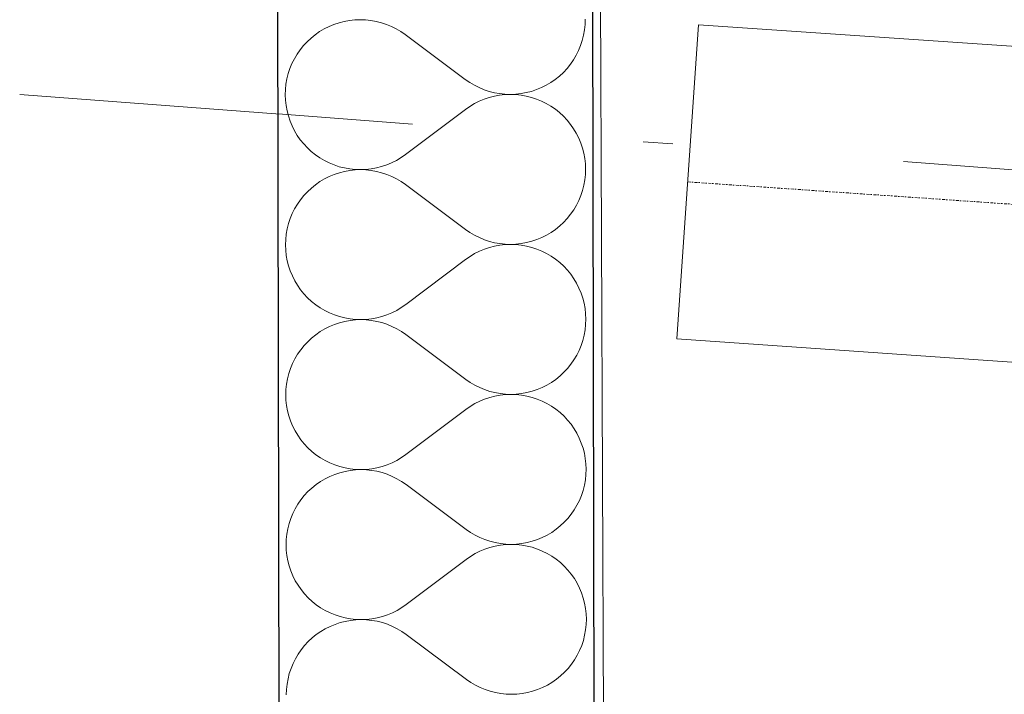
# Model space of a CAD drawing. Header units: millimetres. Extents: x -24674 to 2959, y -2716 to 20653.
# Tile 142 of 161: x -11276 to -10776, y 16666 to 17009. Entities that reach past the tile are written whole.
import ezdxf

# ---------------------------------------------------------------- set-up
doc = ezdxf.new("R2010")
doc.units = ezdxf.units.MM
doc.header["$MEASUREMENT"] = 0
for name, pattern in [('Wipeout_Contour', [1000, 0, -1000]), ('Čerchovaná', [450, 200, -117.5, 15, -117.5]), ('Čerchovaná S', [3.5, 1.5, -0.85, 0.3, -0.85])]:
    doc.linetypes.add(name, pattern=pattern)
for name, color, linetype in [('9._POHLED ZÁPADNÍ_1_Konstrukce - krov', 7, 'Continuous'), ('9._POHLED ZÁPADNÍ_1_Konstrukce - nosné', 7, 'Continuous'), ('9._POHLED ZÁPADNÍ_1_Nové_Konstrukce - nosné', 7, 'Continuous'), ('9._POHLED ZÁPADNÍ_1_Nové_Výplně - Povrchové', 7, 'Continuous'), ('9._POHLED ZÁPADNÍ_1_Nové_Výplně – Řezové', 7, 'Continuous'), ('9._POHLED ZÁPADNÍ_1_Výplně - Povrchové', 7, 'Continuous'), ('9._POHLED ZÁPADNÍ_1_VÝTAH VAR 1', 7, 'Continuous')]:
    doc.layers.add(name, color=color, linetype=linetype)

# ---------------------------------------------------------------- blocks, each defined once
blk = doc.blocks.new('*X21', base_point=(-27719.5, -6043.99))
at = {"layer": '9._POHLED ZÁPADNÍ_1_Nové_Výplně – Řezové', "color": 21, "linetype": 'Continuous', "lineweight": 20, "true_color": 0xffaaaa}
for p, q in [((-11118.77, 17005.45), (-11121.2, 17004.23)), ((-11116.26, 17006.5), (-11118.77, 17005.45)), ((-11113.68, 17007.36), (-11116.26, 17006.5)), ((-11111.04, 17008.04), (-11113.68, 17007.36)), ((-11108.37, 17008.52), (-11111.04, 17008.04)), ((-11105.66, 17008.82), (-11108.37, 17008.52)), ((-11102.94, 17008.92), (-11105.66, 17008.82)), ((-11100.22, 17008.82), (-11102.94, 17008.92)), ((-11097.52, 17008.53), (-11100.22, 17008.82)), ((-11094.84, 17008.05), (-11097.52, 17008.53)), ((-11092.2, 17007.38), (-11094.84, 17008.05)), ((-11089.62, 17006.53), (-11092.2, 17007.38)), ((-11087.11, 17005.49), (-11089.62, 17006.53)), ((-11084.67, 17004.27), (-11087.11, 17005.49)), ((-10989.06, 17003.69), (-10988.77, 17006.4)), ((-10988.77, 17006.4), (-10988.68, 17009.12)), ((-11125.77, 17001.29), (-11127.89, 16999.58)), ((-11123.54, 17002.84), (-11125.77, 17001.29)), ((-11121.2, 17004.23), (-11123.54, 17002.84)), ((-11082.33, 17002.89), (-11084.67, 17004.27)), ((-11080.1, 17001.34), (-11082.33, 17002.89)), ((-11049.58, 16978.53), (-11080.1, 17001.34)), ((-10990.21, 16998.38), (-10989.54, 17001.02)), ((-10989.54, 17001.02), (-10989.06, 17003.69)), ((-11131.73, 16995.72), (-11133.43, 16993.6)), ((-11129.88, 16997.72), (-11131.73, 16995.72)), ((-11127.89, 16999.58), (-11129.88, 16997.72)), ((-10992.1, 16993.28), (-10991.06, 16995.8)), ((-10991.06, 16995.8), (-10990.21, 16998.38)), ((-11134.98, 16991.37), (-11136.36, 16989.02)), ((-11133.43, 16993.6), (-11134.98, 16991.37)), ((-10994.7, 16988.5), (-10993.31, 16990.85)), ((-10993.31, 16990.85), (-10992.1, 16993.28)), ((-11137.58, 16986.59), (-11138.62, 16984.08)), ((-11136.36, 16989.02), (-11137.58, 16986.59)), ((-10997.95, 16984.15), (-10996.25, 16986.27)), ((-10996.25, 16986.27), (-10994.7, 16988.5)), ((-11139.47, 16981.49), (-11140.14, 16978.86)), ((-11138.62, 16984.08), (-11139.47, 16981.49)), ((-11003.91, 16978.59), (-11001.79, 16980.3)), ((-11001.79, 16980.3), (-10999.8, 16982.15)), ((-10999.8, 16982.15), (-10997.95, 16984.15)), ((-11140.62, 16976.18), (-11140.9, 16973.47)), ((-11140.14, 16978.86), (-11140.62, 16976.18)), ((-11049.58, 16978.53), (-11047.34, 16976.98)), ((-11047.34, 16976.98), (-11045, 16975.6)), ((-11045, 16975.6), (-11042.57, 16974.38)), ((-11010.91, 16974.42), (-11008.48, 16975.64)), ((-11008.48, 16975.64), (-11006.14, 16977.03)), ((-11006.14, 16977.03), (-11003.91, 16978.59)), ((-11140.9, 16973.47), (-11141, 16970.75)), ((-11141, 16970.75), (-11140.89, 16968.03)), ((-11042.57, 16974.38), (-11040.06, 16973.34)), ((-11040.06, 16973.34), (-11037.47, 16972.49)), ((-11037.47, 16972.49), (-11034.84, 16971.82)), ((-11034.83, 16970.06), (-11037.47, 16969.39)), ((-11034.84, 16971.82), (-11032.16, 16971.34)), ((-11032.16, 16970.55), (-11034.83, 16970.06)), ((-11032.16, 16971.34), (-11029.45, 16971.05)), ((-11029.45, 16970.85), (-11032.16, 16970.55)), ((-11029.45, 16971.05), (-11026.73, 16970.96)), ((-11026.73, 16970.96), (-11029.45, 16970.85)), ((-11026.73, 16970.96), (-11024.02, 16971.06)), ((-11024.02, 16970.86), (-11026.73, 16970.96)), ((-11024.02, 16971.06), (-11021.31, 16971.35)), ((-11021.31, 16970.58), (-11024.02, 16970.86)), ((-11021.31, 16971.35), (-11018.63, 16971.84)), ((-11018.63, 16970.1), (-11021.31, 16970.58)), ((-11018.63, 16971.84), (-11016, 16972.51)), ((-11015.99, 16969.44), (-11018.63, 16970.1)), ((-11016, 16972.51), (-11013.42, 16973.37)), ((-11013.42, 16973.37), (-11010.91, 16974.42)), ((-11140.89, 16968.03), (-11140.6, 16965.33)), ((-11140.6, 16965.33), (-11140.11, 16962.65)), ((-11047.32, 16964.85), (-11049.55, 16963.3)), ((-11044.99, 16966.25), (-11047.32, 16964.85)), ((-11042.56, 16967.47), (-11044.99, 16966.25)), ((-11040.05, 16968.52), (-11042.56, 16967.47)), ((-11037.47, 16969.39), (-11040.05, 16968.52)), ((-11013.41, 16968.58), (-11015.99, 16969.44)), ((-11010.89, 16967.55), (-11013.41, 16968.58)), ((-11008.46, 16966.34), (-11010.89, 16967.55)), ((-11006.12, 16964.95), (-11008.46, 16966.34)), ((-11003.88, 16963.41), (-11006.12, 16964.95)), ((-11140.11, 16962.65), (-11139.43, 16960.02)), ((-11139.43, 16960.02), (-11138.57, 16957.44)), ((-11049.55, 16963.3), (-11079.99, 16940.38)), ((-11001.76, 16961.7), (-11003.88, 16963.41)), ((-10999.76, 16959.85), (-11001.76, 16961.7)), ((-10997.9, 16957.87), (-10999.76, 16959.85)), ((-11138.57, 16957.44), (-11137.52, 16954.93)), ((-11137.52, 16954.93), (-11136.3, 16952.5)), ((-10996.19, 16955.75), (-10997.9, 16957.87)), ((-10994.64, 16953.52), (-10996.19, 16955.75)), ((-11136.3, 16952.5), (-11134.91, 16950.16)), ((-11134.91, 16950.16), (-11133.35, 16947.93)), ((-10993.24, 16951.18), (-10994.64, 16953.52)), ((-10992.02, 16948.75), (-10993.24, 16951.18)), ((-11133.35, 16947.93), (-11131.64, 16945.81)), ((-11131.64, 16945.81), (-11129.78, 16943.83)), ((-10990.97, 16946.24), (-10992.02, 16948.75)), ((-10990.11, 16943.66), (-10990.97, 16946.24)), ((-11129.78, 16943.83), (-11127.79, 16941.98)), ((-11127.79, 16941.98), (-11125.66, 16940.27)), ((-11125.66, 16940.27), (-11123.43, 16938.73)), ((-11082.22, 16938.83), (-11079.99, 16940.38)), ((-10989.43, 16941.03), (-10990.11, 16943.66)), ((-10988.94, 16938.35), (-10989.43, 16941.03)), ((-11123.43, 16938.73), (-11121.08, 16937.34)), ((-11121.08, 16937.34), (-11118.65, 16936.13)), ((-11118.65, 16936.13), (-11116.13, 16935.1)), ((-11116.13, 16935.1), (-11113.55, 16934.24)), ((-11092.08, 16934.3), (-11089.5, 16935.16)), ((-11089.5, 16935.16), (-11086.99, 16936.21)), ((-11086.99, 16936.21), (-11084.56, 16937.43)), ((-11084.56, 16937.43), (-11082.22, 16938.83)), ((-10988.65, 16935.65), (-10988.94, 16938.35)), ((-10988.55, 16932.93), (-10988.65, 16935.65)), ((-11116.12, 16930.31), (-11118.64, 16929.26)), ((-11113.54, 16931.17), (-11116.12, 16930.31)), ((-11113.55, 16934.24), (-11110.91, 16933.58)), ((-11110.91, 16931.84), (-11113.54, 16931.17)), ((-11110.91, 16933.58), (-11108.23, 16933.1)), ((-11108.23, 16932.33), (-11110.91, 16931.84)), ((-11108.23, 16933.1), (-11105.53, 16932.82)), ((-11105.53, 16932.62), (-11108.23, 16932.33)), ((-11105.53, 16932.82), (-11102.81, 16932.73)), ((-11102.81, 16932.73), (-11105.53, 16932.62)), ((-11102.81, 16932.73), (-11100.09, 16932.83)), ((-11100.09, 16932.63), (-11102.81, 16932.73)), ((-11100.09, 16932.83), (-11097.39, 16933.13)), ((-11097.38, 16932.34), (-11100.09, 16932.63)), ((-11097.39, 16933.13), (-11094.71, 16933.62)), ((-11094.71, 16931.86), (-11097.38, 16932.34)), ((-11094.71, 16933.62), (-11092.08, 16934.3)), ((-11092.07, 16931.19), (-11094.71, 16931.86)), ((-11089.49, 16930.34), (-11092.07, 16931.19)), ((-11086.97, 16929.3), (-11089.49, 16930.34)), ((-10988.93, 16927.5), (-10988.64, 16930.21)), ((-10988.64, 16930.21), (-10988.55, 16932.93)), ((-11125.64, 16925.09), (-11127.75, 16923.38)), ((-11123.4, 16926.65), (-11125.64, 16925.09)), ((-11121.07, 16928.04), (-11123.4, 16926.65)), ((-11118.64, 16929.26), (-11121.07, 16928.04)), ((-11084.54, 16928.08), (-11086.97, 16929.3)), ((-11082.2, 16926.7), (-11084.54, 16928.08)), ((-11079.96, 16925.15), (-11082.2, 16926.7)), ((-11049.45, 16902.34), (-11079.96, 16925.15)), ((-10990.07, 16922.19), (-10989.4, 16924.83)), ((-10989.4, 16924.83), (-10988.93, 16927.5)), ((-11129.74, 16921.53), (-11131.59, 16919.53)), ((-11127.75, 16923.38), (-11129.74, 16921.53)), ((-10990.93, 16919.61), (-10990.07, 16922.19)), ((-11134.84, 16915.18), (-11136.23, 16912.83)), ((-11133.3, 16917.41), (-11134.84, 16915.18)), ((-11131.59, 16919.53), (-11133.3, 16917.41)), ((-10993.18, 16914.66), (-10991.96, 16917.09)), ((-10991.96, 16917.09), (-10990.93, 16919.61)), ((-11137.44, 16910.4), (-11138.48, 16907.88)), ((-11136.23, 16912.83), (-11137.44, 16910.4)), ((-10997.82, 16907.96), (-10996.11, 16910.08)), ((-10996.11, 16910.08), (-10994.56, 16912.31)), ((-10994.56, 16912.31), (-10993.18, 16914.66)), ((-11139.34, 16905.3), (-11140, 16902.66)), ((-11138.48, 16907.88), (-11139.34, 16905.3)), ((-11001.65, 16904.11), (-10999.67, 16905.96)), ((-10999.67, 16905.96), (-10997.82, 16907.96)), ((-11140.48, 16899.99), (-11140.77, 16897.28)), ((-11140, 16902.66), (-11140.48, 16899.99)), ((-11049.45, 16902.34), (-11047.21, 16900.79)), ((-11047.21, 16900.79), (-11044.87, 16899.41)), ((-11008.34, 16899.45), (-11006, 16900.84)), ((-11006, 16900.84), (-11003.77, 16902.4)), ((-11003.77, 16902.4), (-11001.65, 16904.11)), ((-11140.77, 16897.28), (-11140.86, 16894.56)), ((-11044.87, 16899.41), (-11042.43, 16898.19)), ((-11042.43, 16898.19), (-11039.92, 16897.15)), ((-11039.92, 16897.15), (-11037.34, 16896.3)), ((-11037.34, 16896.3), (-11034.7, 16895.63)), ((-11034.7, 16895.63), (-11032.02, 16895.15)), ((-11032.02, 16895.15), (-11029.32, 16894.86)), ((-11029.32, 16894.86), (-11026.6, 16894.76)), ((-11026.6, 16894.76), (-11023.88, 16894.87)), ((-11023.88, 16894.87), (-11021.18, 16895.16)), ((-11021.18, 16895.16), (-11018.5, 16895.65)), ((-11018.5, 16895.65), (-11015.86, 16896.32)), ((-11015.86, 16896.32), (-11013.28, 16897.18)), ((-11013.28, 16897.18), (-11010.77, 16898.23)), ((-11010.77, 16898.23), (-11008.34, 16899.45)), ((-11140.86, 16894.56), (-11140.76, 16891.84)), ((-11140.76, 16891.84), (-11140.46, 16889.14)), ((-11044.85, 16890.06), (-11047.19, 16888.66)), ((-11042.42, 16891.28), (-11044.85, 16890.06)), ((-11039.91, 16892.33), (-11042.42, 16891.28)), ((-11037.33, 16893.19), (-11039.91, 16892.33)), ((-11034.7, 16893.87), (-11037.33, 16893.19)), ((-11032.02, 16894.36), (-11034.7, 16893.87)), ((-11029.32, 16894.66), (-11032.02, 16894.36)), ((-11026.6, 16894.76), (-11029.32, 16894.66)), ((-11023.88, 16894.67), (-11026.6, 16894.76)), ((-11021.17, 16894.39), (-11023.88, 16894.67)), ((-11018.5, 16893.91), (-11021.17, 16894.39)), ((-11015.86, 16893.25), (-11018.5, 16893.91)), ((-11013.28, 16892.39), (-11015.86, 16893.25)), ((-11010.76, 16891.36), (-11013.28, 16892.39)), ((-11008.32, 16890.15), (-11010.76, 16891.36)), ((-11005.98, 16888.76), (-11008.32, 16890.15)), ((-11140.46, 16889.14), (-11139.97, 16886.46)), ((-11139.97, 16886.46), (-11139.3, 16883.83)), ((-11049.42, 16887.11), (-11079.85, 16864.19)), ((-11047.19, 16888.66), (-11049.42, 16887.11)), ((-11003.74, 16887.22), (-11005.98, 16888.76)), ((-11001.62, 16885.51), (-11003.74, 16887.22)), ((-10999.63, 16883.66), (-11001.62, 16885.51)), ((-11139.3, 16883.83), (-11138.43, 16881.25)), ((-11138.43, 16881.25), (-11137.39, 16878.74)), ((-10997.77, 16881.68), (-10999.63, 16883.66)), ((-10996.06, 16879.56), (-10997.77, 16881.68)), ((-11137.39, 16878.74), (-11136.16, 16876.31)), ((-11136.16, 16876.31), (-11134.77, 16873.97)), ((-10994.5, 16877.33), (-10996.06, 16879.56)), ((-10993.11, 16874.99), (-10994.5, 16877.33)), ((-10991.89, 16872.56), (-10993.11, 16874.99)), ((-11134.77, 16873.97), (-11133.22, 16871.74)), ((-11133.22, 16871.74), (-11131.5, 16869.62)), ((-10990.84, 16870.05), (-10991.89, 16872.56)), ((-10989.98, 16867.47), (-10990.84, 16870.05)), ((-11131.5, 16869.62), (-11129.65, 16867.64)), ((-11129.65, 16867.64), (-11127.65, 16865.79)), ((-11127.65, 16865.79), (-11125.53, 16864.08)), ((-10989.3, 16864.84), (-10989.98, 16867.47)), ((-10988.81, 16862.16), (-10989.3, 16864.84)), ((-11125.53, 16864.08), (-11123.29, 16862.54)), ((-11123.29, 16862.54), (-11120.95, 16861.15)), ((-11120.95, 16861.15), (-11118.51, 16859.94)), ((-11118.51, 16859.94), (-11116, 16858.91)), ((-11089.36, 16858.97), (-11086.85, 16860.02)), ((-11086.85, 16860.02), (-11084.42, 16861.24)), ((-11084.42, 16861.24), (-11082.08, 16862.64)), ((-11082.08, 16862.64), (-11079.85, 16864.19)), ((-10988.51, 16859.46), (-10988.81, 16862.16)), ((-11116, 16858.91), (-11113.41, 16858.05)), ((-11113.41, 16854.98), (-11115.99, 16854.12)), ((-11113.41, 16858.05), (-11110.78, 16857.39)), ((-11110.77, 16855.65), (-11113.41, 16854.98)), ((-11110.78, 16857.39), (-11108.1, 16856.91)), ((-11108.1, 16856.14), (-11110.77, 16855.65)), ((-11108.1, 16856.91), (-11105.39, 16856.63)), ((-11105.39, 16856.43), (-11108.1, 16856.14)), ((-11105.39, 16856.63), (-11102.67, 16856.53)), ((-11102.67, 16856.53), (-11105.39, 16856.43)), ((-11102.67, 16856.53), (-11099.95, 16856.64)), ((-11099.95, 16856.44), (-11102.67, 16856.53)), ((-11099.95, 16856.64), (-11097.25, 16856.94)), ((-11097.25, 16856.15), (-11099.95, 16856.44)), ((-11097.25, 16856.94), (-11094.57, 16857.43)), ((-11094.57, 16855.67), (-11097.25, 16856.15)), ((-11094.57, 16857.43), (-11091.94, 16858.11)), ((-11091.93, 16855), (-11094.57, 16855.67)), ((-11091.94, 16858.11), (-11089.36, 16858.97)), ((-11089.35, 16854.15), (-11091.93, 16855)), ((-10988.41, 16856.74), (-10988.51, 16859.46)), ((-10988.5, 16854.02), (-10988.41, 16856.74)), ((-11123.27, 16850.46), (-11125.5, 16848.9)), ((-11120.93, 16851.85), (-11123.27, 16850.46)), ((-11118.5, 16853.07), (-11120.93, 16851.85)), ((-11115.99, 16854.12), (-11118.5, 16853.07)), ((-11086.84, 16853.11), (-11089.35, 16854.15)), ((-11084.4, 16851.89), (-11086.84, 16853.11)), ((-11082.06, 16850.51), (-11084.4, 16851.89)), ((-11079.83, 16848.96), (-11082.06, 16850.51)), ((-10989.27, 16848.63), (-10988.79, 16851.31)), ((-10988.79, 16851.31), (-10988.5, 16854.02)), ((-11129.61, 16845.34), (-11131.46, 16843.34)), ((-11127.62, 16847.19), (-11129.61, 16845.34)), ((-11125.5, 16848.9), (-11127.62, 16847.19)), ((-11049.31, 16826.15), (-11079.83, 16848.96)), ((-10990.79, 16843.42), (-10989.94, 16846)), ((-10989.94, 16846), (-10989.27, 16848.63)), ((-11133.16, 16841.22), (-11134.71, 16838.99)), ((-11131.46, 16843.34), (-11133.16, 16841.22)), ((-10993.04, 16838.47), (-10991.83, 16840.9)), ((-10991.83, 16840.9), (-10990.79, 16843.42)), ((-11136.09, 16836.64), (-11137.31, 16834.21)), ((-11134.71, 16838.99), (-11136.09, 16836.64)), ((-10995.98, 16833.89), (-10994.43, 16836.12)), ((-10994.43, 16836.12), (-10993.04, 16838.47)), ((-11138.35, 16831.69), (-11139.2, 16829.11)), ((-11137.31, 16834.21), (-11138.35, 16831.69)), ((-10999.53, 16829.77), (-10997.68, 16831.77)), ((-10997.68, 16831.77), (-10995.98, 16833.89)), ((-11139.87, 16826.47), (-11140.35, 16823.8)), ((-11139.2, 16829.11), (-11139.87, 16826.47)), ((-11049.31, 16826.15), (-11047.07, 16824.6)), ((-11005.87, 16824.65), (-11003.64, 16826.2)), ((-11003.64, 16826.2), (-11001.52, 16827.91)), ((-11001.52, 16827.91), (-10999.53, 16829.77)), ((-11140.63, 16821.09), (-11140.73, 16818.37)), ((-11140.35, 16823.8), (-11140.63, 16821.09)), ((-11047.07, 16824.6), (-11044.73, 16823.22)), ((-11044.73, 16823.22), (-11042.3, 16822)), ((-11042.3, 16822), (-11039.79, 16820.96)), ((-11039.79, 16820.96), (-11037.2, 16820.11)), ((-11037.2, 16820.11), (-11034.57, 16819.44)), ((-11018.36, 16819.46), (-11015.73, 16820.13)), ((-11015.73, 16820.13), (-11013.15, 16820.99)), ((-11013.15, 16820.99), (-11010.64, 16822.04)), ((-11010.64, 16822.04), (-11008.21, 16823.26)), ((-11008.21, 16823.26), (-11005.87, 16824.65)), ((-11140.73, 16818.37), (-11140.62, 16815.65)), ((-11140.62, 16815.65), (-11140.33, 16812.95)), ((-11042.29, 16815.09), (-11044.72, 16813.87)), ((-11039.78, 16816.14), (-11042.29, 16815.09)), ((-11037.2, 16817), (-11039.78, 16816.14)), ((-11034.56, 16817.68), (-11037.2, 16817)), ((-11034.57, 16819.44), (-11031.89, 16818.96)), ((-11031.89, 16818.17), (-11034.56, 16817.68)), ((-11031.89, 16818.96), (-11029.18, 16818.67)), ((-11029.18, 16818.47), (-11031.89, 16818.17)), ((-11029.18, 16818.67), (-11026.46, 16818.57)), ((-11026.46, 16818.57), (-11029.18, 16818.47)), ((-11026.46, 16818.57), (-11023.75, 16818.67)), ((-11023.75, 16818.48), (-11026.46, 16818.57)), ((-11023.75, 16818.67), (-11021.04, 16818.97)), ((-11021.04, 16818.2), (-11023.75, 16818.48)), ((-11021.04, 16818.97), (-11018.36, 16819.46)), ((-11018.36, 16817.72), (-11021.04, 16818.2)), ((-11015.72, 16817.06), (-11018.36, 16817.72)), ((-11013.14, 16816.2), (-11015.72, 16817.06)), ((-11010.62, 16815.17), (-11013.14, 16816.2)), ((-11008.19, 16813.96), (-11010.62, 16815.17)), ((-11140.33, 16812.95), (-11139.84, 16810.27)), ((-11139.84, 16810.27), (-11139.16, 16807.64)), ((-11049.28, 16810.92), (-11079.72, 16788)), ((-11047.05, 16812.47), (-11049.28, 16810.92)), ((-11044.72, 16813.87), (-11047.05, 16812.47)), ((-11005.85, 16812.57), (-11008.19, 16813.96)), ((-11003.61, 16811.03), (-11005.85, 16812.57)), ((-11001.49, 16809.32), (-11003.61, 16811.03)), ((-11139.16, 16807.64), (-11138.3, 16805.06)), ((-11138.3, 16805.06), (-11137.25, 16802.55)), ((-10999.49, 16807.47), (-11001.49, 16809.32)), ((-10997.63, 16805.49), (-10999.49, 16807.47)), ((-10995.92, 16803.37), (-10997.63, 16805.49)), ((-11137.25, 16802.55), (-11136.03, 16800.12)), ((-11136.03, 16800.12), (-11134.64, 16797.78)), ((-10994.37, 16801.14), (-10995.92, 16803.37)), ((-10992.97, 16798.8), (-10994.37, 16801.14)), ((-11134.64, 16797.78), (-11133.08, 16795.55)), ((-11133.08, 16795.55), (-11131.37, 16793.43)), ((-10991.75, 16796.37), (-10992.97, 16798.8)), ((-10990.7, 16793.86), (-10991.75, 16796.37)), ((-11131.37, 16793.43), (-11129.51, 16791.45)), ((-11129.51, 16791.45), (-11127.52, 16789.6)), ((-10989.84, 16791.28), (-10990.7, 16793.86)), ((-10989.16, 16788.65), (-10989.84, 16791.28)), ((-11127.52, 16789.6), (-11125.39, 16787.89)), ((-11125.39, 16787.89), (-11123.16, 16786.35)), ((-11123.16, 16786.35), (-11120.81, 16784.96)), ((-11120.81, 16784.96), (-11118.38, 16783.75)), ((-11086.72, 16783.83), (-11084.29, 16785.05)), ((-11084.29, 16785.05), (-11081.95, 16786.45)), ((-11081.95, 16786.45), (-11079.72, 16788)), ((-10988.67, 16785.97), (-10989.16, 16788.65)), ((-10988.38, 16783.27), (-10988.67, 16785.97)), ((-11118.38, 16783.75), (-11115.86, 16782.72)), ((-11115.86, 16782.72), (-11113.28, 16781.86)), ((-11113.28, 16781.86), (-11110.64, 16781.2)), ((-11110.64, 16781.2), (-11107.96, 16780.72)), ((-11107.96, 16779.95), (-11110.64, 16779.46)), ((-11107.96, 16780.72), (-11105.26, 16780.44)), ((-11105.26, 16780.24), (-11107.96, 16779.95)), ((-11105.26, 16780.44), (-11102.54, 16780.34)), ((-11102.54, 16780.34), (-11105.26, 16780.24)), ((-11102.54, 16780.34), (-11099.82, 16780.45)), ((-11099.82, 16780.25), (-11102.54, 16780.34)), ((-11099.82, 16780.45), (-11097.12, 16780.75)), ((-11097.11, 16779.96), (-11099.82, 16780.25)), ((-11097.12, 16780.75), (-11094.44, 16781.24)), ((-11094.44, 16779.48), (-11097.11, 16779.96)), ((-11094.44, 16781.24), (-11091.81, 16781.91)), ((-11091.81, 16781.91), (-11089.23, 16782.78)), ((-11089.23, 16782.78), (-11086.72, 16783.83)), ((-10988.28, 16780.55), (-10988.38, 16783.27)), ((-10988.37, 16777.83), (-10988.28, 16780.55)), ((-11120.8, 16775.66), (-11123.13, 16774.27)), ((-11118.37, 16776.88), (-11120.8, 16775.66)), ((-11115.85, 16777.93), (-11118.37, 16776.88)), ((-11113.27, 16778.79), (-11115.85, 16777.93)), ((-11110.64, 16779.46), (-11113.27, 16778.79)), ((-11091.8, 16778.81), (-11094.44, 16779.48)), ((-11089.22, 16777.96), (-11091.8, 16778.81)), ((-11086.7, 16776.92), (-11089.22, 16777.96)), ((-11084.27, 16775.7), (-11086.7, 16776.92)), ((-11081.93, 16774.32), (-11084.27, 16775.7)), ((-10989.13, 16772.44), (-10988.66, 16775.12)), ((-10988.66, 16775.12), (-10988.37, 16777.83)), ((-11127.48, 16771), (-11129.47, 16769.15)), ((-11125.37, 16772.71), (-11127.48, 16771)), ((-11123.13, 16774.27), (-11125.37, 16772.71)), ((-11079.69, 16772.77), (-11081.93, 16774.32)), ((-11049.18, 16749.96), (-11079.69, 16772.77)), ((-10990.66, 16767.22), (-10989.8, 16769.81)), ((-10989.8, 16769.81), (-10989.13, 16772.44)), ((-11133.03, 16765.03), (-11134.57, 16762.8)), ((-11131.32, 16767.15), (-11133.03, 16765.03)), ((-11129.47, 16769.15), (-11131.32, 16767.15)), ((-10991.69, 16764.71), (-10990.66, 16767.22)), ((-11135.96, 16760.45), (-11137.17, 16758.02)), ((-11134.57, 16762.8), (-11135.96, 16760.45)), ((-10995.84, 16757.7), (-10994.29, 16759.93)), ((-10994.29, 16759.93), (-10992.91, 16762.27)), ((-10992.91, 16762.27), (-10991.69, 16764.71)), ((-11138.21, 16755.5), (-11139.06, 16752.92)), ((-11137.17, 16758.02), (-11138.21, 16755.5)), ((-10999.4, 16753.58), (-10997.54, 16755.58)), ((-10997.54, 16755.58), (-10995.84, 16757.7)), ((-11139.73, 16750.28), (-11140.21, 16747.61)), ((-11139.06, 16752.92), (-11139.73, 16750.28)), ((-11049.18, 16749.96), (-11046.94, 16748.41)), ((-11005.73, 16748.46), (-11003.5, 16750.01)), ((-11003.5, 16750.01), (-11001.38, 16751.72)), ((-11001.38, 16751.72), (-10999.4, 16753.58)), ((-11140.5, 16744.9), (-11140.59, 16742.18)), ((-11140.21, 16747.61), (-11140.5, 16744.9)), ((-11046.94, 16748.41), (-11044.6, 16747.03)), ((-11044.6, 16747.03), (-11042.16, 16745.81)), ((-11042.16, 16745.81), (-11039.65, 16744.77)), ((-11013.01, 16744.8), (-11010.5, 16745.85)), ((-11010.5, 16745.85), (-11008.07, 16747.07)), ((-11008.07, 16747.07), (-11005.73, 16748.46)), ((-11140.59, 16742.18), (-11140.49, 16739.46)), ((-11039.64, 16739.95), (-11042.15, 16738.9)), ((-11039.65, 16744.77), (-11037.07, 16743.92)), ((-11037.06, 16740.81), (-11039.64, 16739.95)), ((-11037.07, 16743.92), (-11034.43, 16743.25)), ((-11034.43, 16741.49), (-11037.06, 16740.81)), ((-11034.43, 16743.25), (-11031.75, 16742.77)), ((-11031.75, 16741.98), (-11034.43, 16741.49)), ((-11031.75, 16742.77), (-11029.05, 16742.48)), ((-11029.05, 16742.28), (-11031.75, 16741.98)), ((-11029.05, 16742.48), (-11026.33, 16742.38)), ((-11026.33, 16742.38), (-11029.05, 16742.28)), ((-11026.33, 16742.38), (-11023.61, 16742.48)), ((-11023.61, 16742.29), (-11026.33, 16742.38)), ((-11023.61, 16742.48), (-11020.91, 16742.78)), ((-11020.9, 16742.01), (-11023.61, 16742.29)), ((-11020.91, 16742.78), (-11018.23, 16743.26)), ((-11018.23, 16741.53), (-11020.9, 16742.01)), ((-11018.23, 16743.26), (-11015.59, 16743.94)), ((-11015.59, 16740.87), (-11018.23, 16741.53)), ((-11015.59, 16743.94), (-11013.01, 16744.8)), ((-11013.01, 16740.01), (-11015.59, 16740.87)), ((-11010.49, 16738.98), (-11013.01, 16740.01)), ((-11140.49, 16739.46), (-11140.19, 16736.76)), ((-11140.19, 16736.76), (-11139.7, 16734.08)), ((-11046.92, 16736.28), (-11049.15, 16734.72)), ((-11044.58, 16737.68), (-11046.92, 16736.28)), ((-11042.15, 16738.9), (-11044.58, 16737.68)), ((-11008.05, 16737.76), (-11010.49, 16738.98)), ((-11005.71, 16736.38), (-11008.05, 16737.76)), ((-11003.47, 16734.83), (-11005.71, 16736.38)), ((-11001.35, 16733.13), (-11003.47, 16734.83)), ((-11139.7, 16734.08), (-11139.03, 16731.45)), ((-11139.03, 16731.45), (-11138.16, 16728.87)), ((-11049.15, 16734.72), (-11079.58, 16711.81)), ((-10999.36, 16731.28), (-11001.35, 16733.13)), ((-10997.5, 16729.3), (-10999.36, 16731.28)), ((-11138.16, 16728.87), (-11137.12, 16726.36)), ((-11137.12, 16726.36), (-11135.89, 16723.93)), ((-10995.79, 16727.18), (-10997.5, 16729.3)), ((-10994.23, 16724.95), (-10995.79, 16727.18)), ((-10992.84, 16722.61), (-10994.23, 16724.95)), ((-11135.89, 16723.93), (-11134.5, 16721.59)), ((-11134.5, 16721.59), (-11132.95, 16719.36)), ((-10991.62, 16720.18), (-10992.84, 16722.61)), ((-10990.57, 16717.67), (-10991.62, 16720.18)), ((-11132.95, 16719.36), (-11131.23, 16717.24)), ((-11131.23, 16717.24), (-11129.38, 16715.26)), ((-11129.38, 16715.26), (-11127.38, 16713.41)), ((-10989.71, 16715.09), (-10990.57, 16717.67)), ((-10989.03, 16712.46), (-10989.71, 16715.09)), ((-11127.38, 16713.41), (-11125.26, 16711.7)), ((-11125.26, 16711.7), (-11123.02, 16710.16)), ((-11123.02, 16710.16), (-11120.68, 16708.77)), ((-11084.15, 16708.86), (-11081.81, 16710.26)), ((-11081.81, 16710.26), (-11079.58, 16711.81)), ((-10988.54, 16709.78), (-10989.03, 16712.46)), ((-11120.68, 16708.77), (-11118.24, 16707.56)), ((-11118.24, 16707.56), (-11115.73, 16706.53)), ((-11115.73, 16706.53), (-11113.14, 16705.67)), ((-11113.14, 16705.67), (-11110.51, 16705.01)), ((-11110.51, 16705.01), (-11107.83, 16704.53)), ((-11096.98, 16704.56), (-11094.3, 16705.04)), ((-11094.3, 16705.04), (-11091.67, 16705.72)), ((-11091.67, 16705.72), (-11089.09, 16706.59)), ((-11089.09, 16706.59), (-11086.58, 16707.64)), ((-11086.58, 16707.64), (-11084.15, 16708.86)), ((-10988.24, 16707.08), (-10988.54, 16709.78)), ((-10988.14, 16704.36), (-10988.24, 16707.08)), ((-11118.23, 16700.69), (-11120.66, 16699.47)), ((-11115.72, 16701.74), (-11118.23, 16700.69)), ((-11113.14, 16702.6), (-11115.72, 16701.74)), ((-11110.5, 16703.27), (-11113.14, 16702.6)), ((-11107.83, 16703.76), (-11110.5, 16703.27)), ((-11107.83, 16704.53), (-11105.12, 16704.24)), ((-11105.12, 16704.05), (-11107.83, 16703.76)), ((-11105.12, 16704.24), (-11102.4, 16704.15)), ((-11102.4, 16704.15), (-11105.12, 16704.05)), ((-11102.4, 16704.15), (-11099.68, 16704.26)), ((-11099.68, 16704.06), (-11102.4, 16704.15)), ((-11099.68, 16704.26), (-11096.98, 16704.56)), ((-11096.98, 16703.77), (-11099.68, 16704.06)), ((-11094.3, 16703.29), (-11096.98, 16703.77)), ((-11091.66, 16702.62), (-11094.3, 16703.29)), ((-11089.08, 16701.77), (-11091.66, 16702.62)), ((-11086.57, 16700.73), (-11089.08, 16701.77)), ((-11084.13, 16699.51), (-11086.57, 16700.73)), ((-10988.52, 16698.93), (-10988.23, 16701.64)), ((-10988.23, 16701.64), (-10988.14, 16704.36)), ((-11125.23, 16696.52), (-11127.35, 16694.81)), ((-11123, 16698.08), (-11125.23, 16696.52)), ((-11120.66, 16699.47), (-11123, 16698.08)), ((-11081.79, 16698.13), (-11084.13, 16699.51)), ((-11079.56, 16696.58), (-11081.79, 16698.13)), ((-11049.04, 16673.77), (-11079.56, 16696.58)), ((-10989.67, 16693.62), (-10989, 16696.25)), ((-10989, 16696.25), (-10988.52, 16698.93)), ((-11131.19, 16690.96), (-11132.89, 16688.84)), ((-11129.34, 16692.96), (-11131.19, 16690.96)), ((-11127.35, 16694.81), (-11129.34, 16692.96)), ((-10991.56, 16688.52), (-10990.52, 16691.03)), ((-10990.52, 16691.03), (-10989.67, 16693.62)), ((-11134.44, 16686.61), (-11135.82, 16684.26)), ((-11132.89, 16688.84), (-11134.44, 16686.61)), ((-10994.16, 16683.74), (-10992.77, 16686.08)), ((-10992.77, 16686.08), (-10991.56, 16688.52)), ((-11137.04, 16681.83), (-11138.07, 16679.31)), ((-11135.82, 16684.26), (-11137.04, 16681.83)), ((-10997.41, 16679.38), (-10995.71, 16681.51)), ((-10995.71, 16681.51), (-10994.16, 16683.74)), ((-11138.93, 16676.73), (-11139.6, 16674.09)), ((-11138.07, 16679.31), (-11138.93, 16676.73)), ((-11003.37, 16673.82), (-11001.25, 16675.53)), ((-11001.25, 16675.53), (-10999.26, 16677.39)), ((-10999.26, 16677.39), (-10997.41, 16679.38)), ((-11140.08, 16671.42), (-11140.36, 16668.71)), ((-11139.6, 16674.09), (-11140.08, 16671.42)), ((-11049.04, 16673.77), (-11046.8, 16672.22)), ((-11046.8, 16672.22), (-11044.46, 16670.84)), ((-11044.46, 16670.84), (-11042.03, 16669.62)), ((-11010.37, 16669.66), (-11007.94, 16670.88)), ((-11007.94, 16670.88), (-11005.6, 16672.27)), ((-11005.6, 16672.27), (-11003.37, 16673.82)), ((-11140.36, 16668.71), (-11140.46, 16665.99)), ((-11042.03, 16669.62), (-11039.51, 16668.58)), ((-11039.51, 16668.58), (-11036.93, 16667.73)), ((-11036.93, 16667.73), (-11034.3, 16667.06)), ((-11034.3, 16667.06), (-11031.62, 16666.58)), ((-11031.62, 16666.58), (-11028.91, 16666.29)), ((-11028.91, 16666.29), (-11026.19, 16666.19)), ((-11026.19, 16666.19), (-11023.48, 16666.29)), ((-11023.48, 16666.29), (-11020.77, 16666.59)), ((-11020.77, 16666.59), (-11018.09, 16667.07)), ((-11018.09, 16667.07), (-11015.46, 16667.75)), ((-11015.46, 16667.75), (-11012.88, 16668.61)), ((-11012.88, 16668.61), (-11010.37, 16669.66))]:
    blk.add_line(p, q, dxfattribs=at)

msp = doc.modelspace()

# ---------------------------------------------------------------- wipeouts: each hides what was drawn before it
at = {"color": 254, "linetype": 'Wipeout_Contour', "lineweight": 0, "ltscale": 72283.801497}
msp.add_wipeout([(-11148.1, 18830.25), (-11130.82, 9083.32), (-10970.82, 9083.6), (-10988.08, 18817.53)], dxfattribs=at).dxf.layer = '9._POHLED ZÁPADNÍ_1_Nové_Výplně - Povrchové'

# ---------------------------------------------------------------- next in the draw order: linework, layer by layer
at = {"layer": '9._POHLED ZÁPADNÍ_1_Nové_Konstrukce - nosné', "color": 1, "linetype": 'Continuous', "lineweight": 25, "flags": 128}
for points in [[(-11148.1, 18830.25), (-11130.82, 9083.32)], [(-10970.82, 9083.6), (-10988.08, 18817.53)]]:
    msp.add_lwpolyline(points, dxfattribs=at)

# ---------------------------------------------------------------- next in the draw order: wipeouts: each hides what was drawn before it
at = {"color": 254, "linetype": 'Wipeout_Contour', "lineweight": 0, "ltscale": 70593.958106}
msp.add_wipeout([(-10986.72, 18366), (-10946.64, 9038.96), (-10496.64, 9040.89), (-10536.56, 18330.21)], dxfattribs=at).dxf.layer = '9._POHLED ZÁPADNÍ_1_Výplně - Povrchové'

# ---------------------------------------------------------------- next in the draw order: linework, layer by layer
at = {"layer": '9._POHLED ZÁPADNÍ_1_Konstrukce - krov', "color": 8, "linetype": 'Continuous', "lineweight": 13}
for p, q in [((-10942.19, 16846.71), (-10931.18, 17006.34)), ((-10931.18, 17006.34), (-505.53, 16287.29)), ((-10942.19, 16846.71), (-516.54, 16127.67))]:
    msp.add_line(p, q, dxfattribs=at)
at = {"layer": '9._POHLED ZÁPADNÍ_1_Konstrukce - krov', "color": 251, "linetype": 'Čerchovaná S', "lineweight": 13, "true_color": 0x6a6a6a}
msp.add_line((-10936.68, 16926.52), (-511.03, 16207.48), dxfattribs=at)
at = {"layer": '9._POHLED ZÁPADNÍ_1_Konstrukce - nosné', "color": 251, "linetype": 'Continuous', "lineweight": 20, "true_color": 0x6a6a6a, "flags": 128}
msp.add_lwpolyline([(-10988.66, 18817.58), (-10946.75, 9064.83)], dxfattribs=at)

# ---------------------------------------------------------------- next in the draw order: wipeouts: each hides what was drawn before it
at = {"color": 254, "linetype": 'Wipeout_Contour', "lineweight": 0, "ltscale": 72283.801497}
msp.add_wipeout([(-11148.1, 18830.25), (-11130.82, 9083.32), (-10970.82, 9083.6), (-10988.08, 18817.53)], dxfattribs=at).dxf.layer = '9._POHLED ZÁPADNÍ_1_Nové_Výplně – Řezové'

# ---------------------------------------------------------------- next in the draw order: linework, layer by layer
at = {"layer": '9._POHLED ZÁPADNÍ_1_Konstrukce - krov', "color": 8, "linetype": 'Čerchovaná', "lineweight": 13}
msp.add_line((-11275.81, 16970.99), (-7928.67, 16716.58), dxfattribs=at)
at = {"layer": '9._POHLED ZÁPADNÍ_1_Nové_Konstrukce - nosné', "color": 1, "linetype": 'Continuous', "lineweight": 25, "flags": 128}
for points in [[(-11148.1, 18830.25), (-11130.82, 9083.32)], [(-10970.82, 9083.6), (-10988.08, 18817.53)]]:
    msp.add_lwpolyline(points, dxfattribs=at)

# ---------------------------------------------------------------- next in the draw order: block references
at = {"layer": '9._POHLED ZÁPADNÍ_1_VÝTAH VAR 1', "color": 9, "linetype": 'Continuous', "lineweight": 13}
msp.add_blockref('*X21', (-27719.5, -6043.99), dxfattribs=at)

doc.saveas('drawing.dxf')
